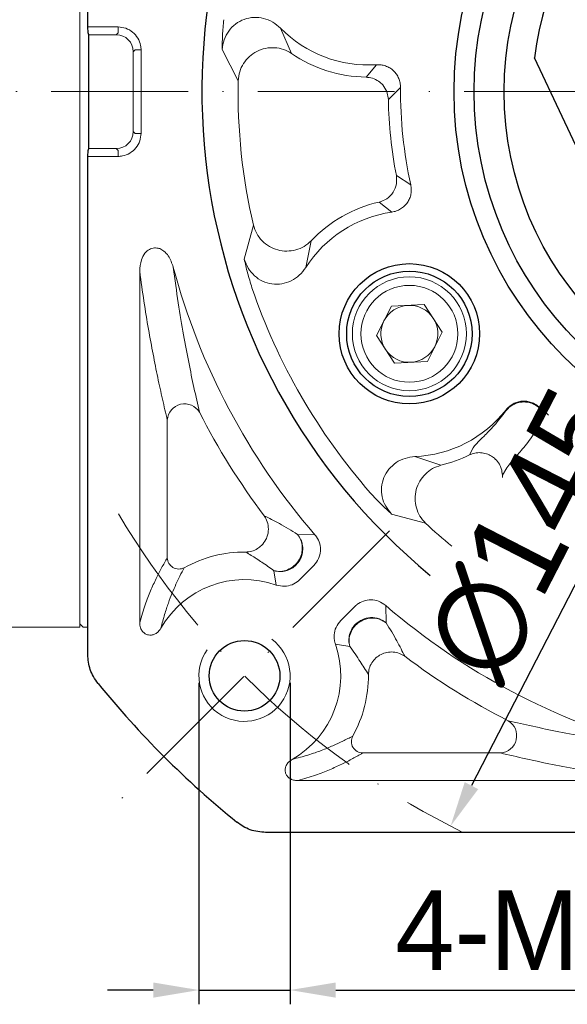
# Model space of a CAD drawing. Header units: millimetres. Extents: x 7078 to 7942, y -634 to -23.
# Tile 3 of 15: x 7148 to 7196, y -311 to -225. Entities that reach past the tile are written whole.
import ezdxf

# ---------------------------------------------------------------- set-up
doc = ezdxf.new("R2010")
doc.units = ezdxf.units.MM
doc.header["$PDSIZE"] = -5
doc.linetypes.add('ACAD_ISO10W100', pattern=[18, 12, -3, 0, -3])
doc.layers.get('0').update_dxf_attribs({"lineweight": 18})
doc.layers.get('Defpoints').update_dxf_attribs({"lineweight": 18})
for name, color, linetype, lineweight in [('中心线层', 7, 'ACAD_ISO10W100', 0), ('尺寸线层', 3, 'Continuous', 18), ('粗实线', 7, 'Continuous', 40)]:
    doc.layers.add(name, color=color, linetype=linetype, lineweight=lineweight)
doc.styles.add('工程字', font='txt')
doc.dimstyles.new('DIMSTYLE_17', dxfattribs={"dimtxt": 8, "dimasz": 12, "dimexe": 0.18, "dimexo": 0.0625, "dimgap": 0.09, "dimtad": 1, "dimtih": 1, "dimtoh": 1, "dimdec": 3, "dimdsep": 46, "dimtxsty": 'Standard', "dimblk": '_CAXARROW', "dimcen": 0.09, "dimdle": 24, "dimadec": 0, "dimazin": 0, "dimtfac": 0.7, "dimtdec": 3, "dimtofl": 0, "dimtmove": 0, "dimatfit": 3, "dimfxl": 1, "dimtolj": 1, "dimarcsym": 0})
doc.dimstyles.new('ISO-25', dxfattribs={"dimtxt": 8, "dimasz": 4, "dimexe": 1.25, "dimexo": 0.625, "dimgap": 1.7, "dimtad": 1, "dimtxsty": '工程字', "dimcen": 2, "dimdle": 8, "dimadec": 0, "dimazin": 0, "dimtfac": 1, "dimtmove": 0, "dimatfit": 3, "dimfxl": 1, "dimarcsym": 0})

# ---------------------------------------------------------------- blocks, each defined once
blk = doc.blocks.new('*D34')
at = {"layer": 'Defpoints', "color": 0}
for p in [(7252.377, -166.886), (7185.99, -295.796)]:
    blk.add_point(p, dxfattribs=at)
at = {"layer": '尺寸线层', "color": 0, "lineweight": -2}
blk.add_line((7203.605, -261.591), (7187.821, -292.24), dxfattribs=at)
at = {"layer": '尺寸线层', "color": 0}
blk.add_solid([(7187.229, -291.935), (7188.414, -292.545), (7185.99, -295.796)], dxfattribs=at)
at = {"layer": '尺寸线层', "color": 0, "insert": (7192.767, -270.188), "char_height": 8, "attachment_point": 5, "rotation": 62.75189, "style": '工程字'}
blk.add_mtext('∅145', dxfattribs=at)
blk = doc.blocks.new('_CAXARROW')
blk.add_hatch(color=0).paths.add_polyline_path([(0, 0), (-1, 0.125), (-1, -0.125)], flags=0)
blk = doc.blocks.new('*D35')
at = {"layer": 'Defpoints', "color": 0}
for p in [(7166.976, -167.462), (7271.392, -295.221)]:
    blk.add_point(p, dxfattribs=at)
at = {"layer": '尺寸线层', "color": 0, "lineweight": -2}
for p, q in [((7219.094, -231.341), (7219.274, -231.341)), ((7219.184, -231.431), (7219.184, -231.251)), ((7283.089, -309.533), (7275.189, -299.866)), ((7303.173, -309.533), (7283.089, -309.533))]:
    blk.add_line(p, q, dxfattribs=at)
at = {"layer": '尺寸线层', "color": 0, "lineweight": -2, "xscale": 6, "yscale": 6, "zscale": 6, "rotation": 129.2588264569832}
blk.add_blockref('_CAXARROW', (7271.392, -295.221), dxfattribs=at)
at = {"layer": '尺寸线层', "color": 0, "lineweight": 15, "insert": (7293.631, -305.033), "char_height": 7, "attachment_point": 5, "style": '工程字'}
blk.add_mtext('\\A1;∅165', dxfattribs=at)
blk = doc.blocks.new('_FILLED')
at = {"linetype": 'ByBlock'}
blk.add_hatch(color=0, dxfattribs=at).paths.add_polyline_path([(0, 0), (-1, 0.133), (-1, -0.133)], flags=0)
blk = doc.blocks.new('*D36')
at = {"layer": 'Defpoints', "color": 0}
for p in [(7163.918, -282.606), (7171.918, -282.606), (7171.918, -310.181)]:
    blk.add_point(p, dxfattribs=at)
at = {"layer": '尺寸线层', "color": 0, "lineweight": -2}
for p, q in [((7163.918, -283.231), (7163.918, -311.431)), ((7171.918, -283.231), (7171.918, -311.431)), ((7159.918, -310.181), (7155.918, -310.181)), ((7163.918, -310.181), (7171.918, -310.181)), ((7175.918, -310.181), (7218.125, -310.181))]:
    blk.add_line(p, q, dxfattribs=at)
at = {"layer": '尺寸线层', "color": 0}
for points in [[(7159.918, -310.848), (7159.918, -309.515), (7163.918, -310.181)], [(7175.918, -309.515), (7175.918, -310.848), (7171.918, -310.181)]]:
    blk.add_solid(points, dxfattribs=at)
at = {"layer": '尺寸线层', "color": 0, "insert": (7199.335, -304.981), "char_height": 7, "attachment_point": 5, "style": '工程字'}
blk.add_mtext('4-M8x20', dxfattribs=at)
blk = doc.blocks.new('*D37')
at = {"layer": 'Defpoints', "color": 0}
for p in [(7284.549, -167.348), (7259.093, -192.804), (7305.882, -208.478), (7149.303, -231.341), (7292.481, -231.341)]:
    blk.add_point(p, dxfattribs=at)
at = {"layer": '尺寸线层', "color": 0, "lineweight": -2}
blk.add_line((7293.106, -231.341), (7310.142, -231.341), dxfattribs=at)
blk.add_arc((7220.556, -231.341), 88.336, 2.59466, 42.40534, dxfattribs=at)
at = {"layer": '尺寸线层', "color": 0}
for points in [[(7286.265, -171.309), (7285.301, -172.23), (7283.019, -168.878)], [(7308.135, -227.357), (7309.468, -227.327), (7308.892, -231.341)]]:
    blk.add_solid(points, dxfattribs=at)
at = {"layer": '尺寸线层', "color": 0, "insert": (7307.434, -195.355), "char_height": 8, "attachment_point": 5, "rotation": 292.5, "style": '工程字'}
blk.add_mtext('45%%d', dxfattribs=at)
blk = doc.blocks.new('*D38')
at = {"layer": 'Defpoints', "color": 0}
for p in [(7149.303, -231.341), (7292.481, -231.341), (7259.093, -269.879), (7296.782, -275.35), (7284.549, -295.334)]:
    blk.add_point(p, dxfattribs=at)
at = {"layer": '尺寸线层', "color": 0, "lineweight": -2}
blk.add_line((7293.106, -231.341), (7309.824, -231.341), dxfattribs=at)
blk.add_arc((7220.556, -231.341), 88.018, 317.60404, 357.39596, dxfattribs=at)
at = {"layer": '尺寸线层', "color": 0}
for points in [[(7309.15, -235.355), (7307.817, -235.325), (7308.574, -231.341)], [(7285.076, -290.227), (7286.04, -291.148), (7282.794, -293.579)]]:
    blk.add_solid(points, dxfattribs=at)
at = {"layer": '尺寸线层', "color": 0, "insert": (7296.608, -262.843), "char_height": 8, "attachment_point": 5, "rotation": 67.5, "style": '工程字'}
blk.add_mtext('45%%d', dxfattribs=at)

msp = doc.modelspace()

# ---------------------------------------------------------------- linework, layer by layer
at = {"color": 7, "linetype": 'Continuous', "lineweight": 15}
for p, q in [((7153.4837, -207.3413), (7153.4837, -255.3413)), ((7154.1837, -225.6585), (7156.8286, -225.6585)), ((7154.1968, -226.184), (7154.1837, -225.6585)), ((7154.2754, -226.3413), (7154.1968, -226.184)), ((7154.2754, -226.3413), (7156.6713, -226.3413)), ((7154.2754, -236.3413), (7154.2754, -226.3413)), ((7156.6713, -226.3413), (7156.8286, -226.184)), ((7156.8286, -226.184), (7156.8286, -225.6585)), ((7172.0382, -227.9791), (7171.0781, -225.7802)), ((7158.3265, -227.6819), (7158.1692, -227.8392)), ((7158.1692, -234.8433), (7158.1692, -227.8392)), ((7158.3265, -227.6819), (7158.852, -227.6819)), ((7158.852, -227.6819), (7158.852, -235.0006)), ((7165.9639, -227.6386), (7167.3624, -230.3791)), ((7178.5749, -230.0685), (7179.4793, -228.9736)), ((7180.3961, -231.3413), (7180.5353, -232.0254)), ((7181.2414, -231.3413), (7180.5353, -232.0254)), ((7181.2414, -231.3413), (7181.6037, -230.9807)), ((7158.1692, -234.8433), (7158.3265, -235.0006)), ((7158.3265, -235.0006), (7158.852, -235.0006)), ((7154.1837, -237.024), (7154.1968, -236.4986)), ((7154.1968, -236.4986), (7154.2754, -236.3413)), ((7154.2754, -236.3413), (7156.6713, -236.3413)), ((7156.8286, -236.4986), (7156.6713, -236.3413)), ((7156.8286, -236.4986), (7156.8286, -237.024)), ((7156.8286, -237.024), (7154.1837, -237.024)), ((7154.1837, -280.7507), (7154.1837, -237.024)), ((7182.4998, -239.5073), (7181.2376, -238.7075)), ((7180.8392, -241.9122), (7179.7269, -241.0292)), ((7168.6949, -243.0567), (7167.8967, -246.0281)), ((7173.2855, -246.7825), (7173.7675, -244.4321)), ((7158.7271, -277.9219), (7158.7271, -247.1225)), ((7179.4953, -252.7503), (7180.7987, -250.1746)), ((7180.7987, -250.1746), (7183.6811, -250.0155)), ((7183.6811, -250.0155), (7185.26, -252.4322)), ((7181.0742, -255.167), (7179.4953, -252.7503)), ((7185.26, -252.4322), (7183.9565, -255.008)), ((7153.4837, -255.3413), (7153.4837, -260.9195)), ((7183.9565, -255.008), (7181.0742, -255.167)), ((7193.7698, -259.0274), (7194.2611, -259.4706)), ((7193.7698, -259.0274), (7193.7729, -259.0853)), ((7193.7729, -259.0853), (7194.2612, -259.4706)), ((7190.8657, -259.3171), (7190.8567, -259.2631)), ((7153.4837, -260.9195), (7153.4837, -261.5496)), ((7161.1486, -260.1547), (7161.1486, -272.2454)), ((7153.4837, -261.5496), (7153.4837, -270.9138)), ((7187.6527, -263.2158), (7187.9624, -262.6077)), ((7185.1386, -264.1275), (7182.8621, -263.3697)), ((7190.925, -264.3478), (7190.5311, -265.0003)), ((7190.5311, -265.0003), (7190.5311, -265.2109)), ((7180.821, -268.4137), (7183.7935, -269.2081)), ((7174.0912, -270.2268), (7172.5709, -270.189)), ((7153.4837, -270.9138), (7153.4837, -272.8879)), ((7153.4837, -272.8879), (7153.4837, -278.3413)), ((7173.9912, -272.9368), (7172.7658, -274.1623)), ((7170.7005, -274.6346), (7170.5028, -273.383)), ((7180.2981, -276.4297), (7180.336, -277.9541)), ((7176.3593, -277.7584), (7177.588, -276.5296)), ((7153.4837, -278.0413), (7153.7837, -278.3413)), ((7139.1333, -278.3413), (7153.4837, -278.3413)), ((7154.1837, -278.3413), (7153.7837, -278.3413)), ((7177.1419, -280.0222), (7175.8871, -279.824)), ((7178.2795, -289.3763), (7190.3703, -289.3763)), ((7203.4252, -291.8008), (7172.5918, -291.8008))]:
    msp.add_line(p, q, dxfattribs=at)
for radius in [5, 4.25]:
    msp.add_circle((7182.3776, -252.5913), radius, dxfattribs=at)
for centre, radius, start, end in [((7178.7638, -218.208), 10.7893, 224.57357, 273.80211), ((7178.7638, -218.208), 11.862, 235.459591, 269.08752), ((7219.1837, -231.3413), 51.8302, 178.936266, 193.063734), ((7219.1837, -231.3413), 37.5818, 179.450279, 192.549721), ((7219.1837, -231.3413), 38.6545, 181.014157, 190.985843), ((7182.3776, -252.5913), 11.862, 102.91248, 136.540409), ((7182.3776, -252.5913), 10.7893, 98.19789, 147.42643), ((7219.1837, -231.3413), 59.5434, 194.984025, 220.772897), ((7219.1837, -231.3413), 53.4563, 198.785536, 221.214464), ((7182.3776, -252.5913), 2.5, 93.15762, 153.15762), ((7182.3776, -252.5913), 2.5, 33.15762, 93.15762), ((7182.3776, -252.5913), 2.5, 333.15762, 33.15762), ((7182.3776, -252.5913), 2.5, 153.15762, 213.15762), ((7182.3776, -252.5913), 2.5, 213.15762, 273.15762), ((7182.3776, -252.5913), 2.5, 273.15762, 333.15762), ((7162.6685, -260.261), 1.5235, 31.003958, 175.999702), ((7219.1837, -231.3413), 61.9649, 207.003596, 216.90813), ((7182.3776, -252.5913), 10.7893, 272.57357, 321.80211), ((7182.3776, -252.5913), 11.862, 283.459591, 296.404296), ((7219.1837, -231.3413), 51.8302, 226.936266, 230.327482), ((7167.9185, -282.6065), 10.8649, 89.442948, 119.128447), ((7162.1555, -272.2274), 1.007, 181.027683, 298.100849), ((7167.9185, -282.6065), 8.4434, 70.762283, 150.246299), ((7219.1837, -231.3413), 59.5404, 229.224509, 255.037384), ((7167.9185, -282.6065), 8.4404, 299.685126, 19.248039), ((7219.1837, -231.3413), 61.9649, 233.09187, 242.996404), ((7167.9185, -282.6065), 10.8649, 330.871553, 0.557052), ((7190.264, -287.8565), 1.5235, 274.000457, 58.995955), ((7178.2976, -288.3695), 1.007, 151.899043, 268.972426)]:
    msp.add_arc(centre, radius, start, end, dxfattribs=at)
at = {"color": 0}
msp.add_arc((7167.9185, -282.6065), 4, 145, 53.236775, dxfattribs=at)
at = {"color": 7, "linetype": 'Continuous', "lineweight": 15}
for centre, major_axis, end_param in [((7156.6672, -227.8433), (-1.0636, -1.0636), 3.9256213), ((7156.6672, -234.8392), (-1.0636, 1.0636), 3.9256224)]:
    msp.add_ellipse(centre, major_axis=major_axis, ratio=0.9972647, start_param=2.357564, end_param=end_param, dxfattribs=at)
for points, knots in [([(7171.0781, -225.7802), (7170.8583, -225.5874), (7170.4207, -225.2035), (7169.6004, -224.8751), (7168.7323, -224.7868), (7167.8741, -224.9512), (7167.109, -225.3722), (7166.5011, -225.9956), (7166.0869, -226.7746), (7166.005, -227.3497), (7165.9639, -227.6386)], [0, 0, 0, 0, 0.1263873, 0.2516548, 0.37644, 0.5007218, 0.6246391, 0.7490632, 0.8739424, 1, 1, 1, 1]), ([(7166.1018, -225.0252), (7166.0588, -225.485), (7165.9725, -226.4069), (7165.9668, -227.2273), (7165.9639, -227.6386)], [0, 0, 0, 0, 0.4987906, 1, 1, 1, 1]), ([(7156.8286, -225.6585), (7157.0589, -225.6843), (7157.5196, -225.7358), (7158.1296, -226.0976), (7158.5863, -226.6242), (7158.8163, -227.1867), (7158.8424, -227.5489), (7158.852, -227.6819)], [0, 0, 0, 0, 0.2184702, 0.4369448, 0.6553622, 0.8734385, 1, 1, 1, 1]), ([(7167.3624, -230.3791), (7167.3931, -230.1149), (7167.4543, -229.5872), (7167.8083, -228.8597), (7168.3208, -228.2385), (7168.9855, -227.7712), (7169.7529, -227.5064), (7170.5542, -227.4554), (7171.3468, -227.5934), (7171.8078, -227.8506), (7172.0382, -227.9791)], [0, 0, 0, 0, 0.124998, 0.2497857, 0.3748031, 0.5006708, 0.6264793, 0.7513313, 0.8757588, 1, 1, 1, 1]), ([(7179.4793, -228.9736), (7179.6169, -228.9723), (7179.8916, -228.9699), (7180.2931, -229.073), (7180.6659, -229.248), (7180.9946, -229.4977), (7181.2625, -229.8117), (7181.4583, -230.1739), (7181.584, -230.5688), (7181.5971, -230.8432), (7181.6037, -230.9807)], [0, 0, 0, 0, 0.1255216, 0.250483, 0.3751972, 0.500044, 0.6248782, 0.7495635, 0.8744963, 1, 1, 1, 1]), ([(7178.5749, -230.0685), (7178.7661, -230.089), (7179.157, -230.1307), (7179.6575, -230.3908), (7180.1102, -230.7833), (7180.2905, -231.1351), (7180.3961, -231.3413)], [0, 0, 0, 0, 0.2445384, 0.5000804, 0.7070244, 1, 1, 1, 1]), ([(7158.852, -235.0006), (7158.8269, -235.2277), (7158.7759, -235.6887), (7158.4149, -236.3001), (7157.8854, -236.7588), (7157.3231, -236.9885), (7156.9613, -237.0145), (7156.8286, -237.024)], [0, 0, 0, 0, 0.2154673, 0.4372714, 0.6556824, 0.8737627, 1, 1, 1, 1]), ([(7181.2376, -238.7075), (7181.2566, -238.953), (7181.296, -239.4632), (7180.9857, -240.196), (7180.4415, -240.7765), (7179.9591, -240.9471), (7179.7269, -241.0292)], [0, 0, 0, 0, 0.2406299, 0.5000002, 0.7593703, 1, 1, 1, 1]), ([(7182.4998, -239.5073), (7182.5219, -239.6429), (7182.5658, -239.9138), (7182.5247, -240.326), (7182.409, -240.7206), (7182.2136, -241.0834), (7181.9435, -241.3954), (7181.6144, -241.6441), (7181.243, -241.8295), (7180.9737, -241.8847), (7180.8392, -241.9122)], [0, 0, 0, 0, 0.1252748, 0.2503192, 0.3750568, 0.499462, 0.6240862, 0.7493129, 0.8747668, 1, 1, 1, 1]), ([(7173.7675, -244.4321), (7173.5686, -244.6053), (7173.1699, -244.9526), (7172.4211, -245.2509), (7171.6264, -245.368), (7170.822, -245.2698), (7170.0774, -244.9497), (7169.4484, -244.4485), (7168.9501, -243.8114), (7168.7799, -243.3082), (7168.6949, -243.0567)], [0, 0, 0, 0, 0.1242656, 0.249148, 0.3743381, 0.4997571, 0.6251176, 0.7501904, 0.8751365, 1, 1, 1, 1]), ([(7159.4646, -245.2403), (7159.3656, -245.3298), (7159.1018, -245.5682), (7158.788, -246.2148), (7158.7503, -246.7772), (7158.7271, -247.1225)], [0, 0, 0, 0, 0.1882552, 0.5015736, 1, 1, 1, 1]), ([(7159.4646, -245.2403), (7159.6112, -245.1715), (7159.8877, -245.0417), (7160.2529, -245.0502), (7160.4384, -245.0997), (7160.4871, -245.1127)], [0, 0, 0, 0, 0.454558, 0.8569955, 1, 1, 1, 1]), ([(7161.6647, -246.7362), (7161.5485, -246.3957), (7161.3714, -245.877), (7160.91, -245.3401), (7160.614, -245.1809), (7160.4871, -245.1127)], [0, 0, 0, 0, 0.5219407, 0.7951327, 1, 1, 1, 1]), ([(7167.8967, -246.0281), (7167.985, -246.4297), (7168.1613, -247.231), (7168.4373, -248.1148), (7168.575, -248.5556)], [0, 0, 0, 0, 0.5012095, 1, 1, 1, 1]), ([(7173.2855, -246.7825), (7173.1112, -247.0167), (7172.7635, -247.4839), (7172.0282, -247.9743), (7171.1969, -248.2445), (7170.3219, -248.2583), (7169.4855, -248.0077), (7168.7632, -247.5221), (7168.1966, -246.8476), (7167.9969, -246.3019), (7167.8967, -246.0281)], [0, 0, 0, 0, 0.1261791, 0.2516668, 0.3765352, 0.5010403, 0.6251827, 0.7490614, 0.8740364, 1, 1, 1, 1]), ([(7161.6649, -246.7362), (7161.8125, -247.8126), (7162.1093, -249.9767), (7162.5648, -252.6698), (7163.025, -255.1198), (7163.4931, -257.3775), (7163.8117, -258.7668), (7163.9743, -259.4762)], [0, 0, 0, 0, 0.2023559, 0.4068413, 0.6009718, 0.7962533, 1, 1, 1, 1]), ([(7161.1486, -260.1547), (7161.0072, -259.5557), (7160.7257, -258.3635), (7160.3103, -256.4473), (7159.9005, -254.4089), (7159.495, -252.2041), (7159.0999, -249.8265), (7158.8494, -248.0099), (7158.7271, -247.1225)], [0, 0, 0, 0, 0.1687319, 0.3358223, 0.5011046, 0.6684869, 0.8380782, 1, 1, 1, 1]), ([(7190.8567, -259.2631), (7190.9479, -259.16), (7191.1299, -258.9542), (7191.4752, -258.7248), (7191.8547, -258.5649), (7192.2602, -258.4877), (7192.6728, -258.4988), (7193.073, -258.5956), (7193.4506, -258.7664), (7193.6632, -258.9403), (7193.7698, -259.0274)], [0, 0, 0, 0, 0.1255209, 0.2504828, 0.375197, 0.5000433, 0.6248777, 0.749564, 0.8744959, 1, 1, 1, 1]), ([(7190.8657, -259.3171), (7190.9711, -259.2028), (7191.1556, -259.0028), (7191.5041, -258.7833), (7191.8657, -258.6365), (7192.2685, -258.5637), (7192.6777, -258.5718), (7193.0784, -258.664), (7193.4558, -258.8315), (7193.668, -259.0013), (7193.7729, -259.0853)], [0, 0, 0, 0, 0.1429161, 0.24998, 0.3762971, 0.4999872, 0.6236774, 0.7499936, 0.8763098, 1, 1, 1, 1]), ([(7193.7729, -259.0853), (7193.8308, -259.1702), (7193.9485, -259.3428), (7194.004, -259.706), (7193.969, -260.118), (7193.8637, -260.4106), (7193.8119, -260.5545)], [0, 0, 0, 0, 0.2459417, 0.4999982, 0.7540566, 1, 1, 1, 1]), ([(7187.9624, -262.6077), (7188.0454, -262.4894), (7188.2111, -262.2533), (7188.8788, -261.6102), (7189.8016, -260.7033), (7190.5108, -259.7795), (7190.8657, -259.3171)], [0, 0, 0, 0, 0.250582, 0.5002694, 0.7499053, 1, 1, 1, 1]), ([(7193.8119, -260.5545), (7193.4958, -261.0459), (7192.8651, -262.0262), (7191.953, -263.1109), (7191.2185, -263.9151), (7191.0245, -264.2011), (7190.925, -264.3478)], [0, 0, 0, 0, 0.2507884, 0.5003432, 0.7437153, 1, 1, 1, 1]), ([(7182.8621, -263.3697), (7182.5716, -263.404), (7181.9932, -263.4724), (7181.1999, -263.8626), (7180.5535, -264.449), (7180.1019, -265.1968), (7179.9028, -266.047), (7179.9598, -266.9158), (7180.2614, -267.7449), (7180.634, -268.1902), (7180.8211, -268.4137)], [0, 0, 0, 0, 0.1264648, 0.251797, 0.3766042, 0.5008549, 0.6246827, 0.7491734, 0.8740923, 1, 1, 1, 1]), ([(7187.6527, -263.2158), (7187.8057, -263.1554), (7188.1168, -263.0325), (7188.6281, -263.0025), (7189.1296, -263.0938), (7189.5677, -263.2964), (7189.9662, -263.6055), (7190.2581, -263.9829), (7190.4787, -264.4684), (7190.5116, -264.8021), (7190.5311, -265.0003)], [0, 0, 0, 0, 0.1230015, 0.2500299, 0.3770577, 0.5000597, 0.6056095, 0.7500412, 0.8514543, 1, 1, 1, 1]), ([(7183.7935, -269.2081), (7183.6177, -269.0086), (7183.2664, -268.61), (7182.9627, -267.8601), (7182.844, -267.0636), (7182.9415, -266.2569), (7183.2582, -265.5095), (7183.7564, -264.8799), (7184.3894, -264.3832), (7184.889, -264.2127), (7185.1386, -264.1275)], [0, 0, 0, 0, 0.1249981, 0.2497858, 0.3748038, 0.5006715, 0.6264798, 0.7513321, 0.8757589, 1, 1, 1, 1]), ([(7178.9713, -266.5625), (7179.2842, -266.9022), (7179.9115, -267.5831), (7180.5174, -268.1364), (7180.821, -268.4137)], [0, 0, 0, 0, 0.498792, 1, 1, 1, 1]), ([(7168.0241, -271.7421), (7168.202, -271.7269), (7168.5648, -271.696), (7169.0422, -271.475), (7169.4774, -271.1307), (7169.7781, -270.7154), (7169.9885, -270.1697), (7170.0444, -269.582), (7169.9102, -268.9895), (7169.7171, -268.6816), (7169.6366, -268.5533)], [0, 0, 0, 0, 0.122623, 0.2500746, 0.3537618, 0.50008, 0.5924171, 0.749991, 0.895776, 1, 1, 1, 1]), ([(7172.5709, -270.189), (7172.2994, -270.02), (7171.7335, -269.6678), (7170.9875, -269.245), (7170.2838, -268.8727), (7169.8523, -268.6598), (7169.6366, -268.5533)], [0, 0, 0, 0, 0.2399395, 0.5000697, 0.7499989, 1, 1, 1, 1]), ([(7172.5709, -270.189), (7172.6791, -270.3547), (7172.9012, -270.6947), (7173.0005, -271.2473), (7172.9719, -271.6724), (7172.8787, -272.0786), (7172.6761, -272.5237), (7172.2598, -272.9972), (7171.7158, -273.3248), (7171.0995, -273.4774), (7170.6984, -273.414), (7170.5028, -273.383)], [0, 0, 0, 0, 0.1218146, 0.2499051, 0.333793, 0.378374, 0.500189, 0.6220038, 0.7500946, 0.8781855, 1, 1, 1, 1]), ([(7172.4492, -272.8734), (7172.5736, -272.7245), (7172.7853, -272.4711), (7172.9665, -272.0106), (7173.0452, -271.5516), (7173.0069, -271.0859), (7172.8648, -270.6118), (7172.6786, -270.344), (7172.5709, -270.189)], [0, 0, 0, 0, 0.1971033, 0.3354129, 0.4999916, 0.6685001, 0.808122, 1, 1, 1, 1]), ([(7173.9912, -272.9368), (7174.1505, -272.7402), (7174.452, -272.3679), (7174.6112, -271.6702), (7174.5459, -271.0002), (7174.3263, -270.5173), (7174.1395, -270.2864), (7174.0912, -270.2268)], [0, 0, 0, 0, 0.2523737, 0.4777426, 0.700322, 0.9226154, 1, 1, 1, 1]), ([(7168.0241, -271.7421), (7168.1828, -271.8381), (7168.4857, -272.0215), (7168.9537, -272.3201), (7169.4388, -272.6389), (7169.9496, -272.9844), (7170.3232, -273.2536), (7170.5028, -273.383)], [0, 0, 0, 0, 0.2146879, 0.4097604, 0.6075177, 0.8112943, 1, 1, 1, 1]), ([(7158.7271, -277.9219), (7158.8844, -277.3801), (7159.1977, -276.3009), (7159.6813, -275.125), (7160.1638, -274.0659), (7160.6545, -273.1047), (7160.9814, -272.5362), (7161.1486, -272.2454)], [0, 0, 0, 0, 0.1990356, 0.396521, 0.5990012, 0.7948793, 1, 1, 1, 1]), ([(7170.5028, -273.383), (7170.6726, -273.4164), (7171.0181, -273.4844), (7171.5497, -273.4098), (7172.0497, -273.2143), (7172.3176, -272.9857), (7172.4492, -272.8734)], [0, 0, 0, 0, 0.2456086, 0.4999998, 0.7543922, 1, 1, 1, 1]), ([(7160.5882, -278.4163), (7160.6968, -278.0005), (7160.9141, -277.1691), (7161.2448, -276.2016), (7161.571, -275.3389), (7161.9127, -274.5557), (7162.2615, -273.8174), (7162.5038, -273.3557), (7162.6298, -273.1156)], [0, 0, 0, 0, 0.1653163, 0.3306103, 0.4994869, 0.658756, 0.8225419, 1, 1, 1, 1]), ([(7170.7005, -274.6346), (7170.9472, -274.6921), (7171.4131, -274.8008), (7172.1078, -274.6385), (7172.5372, -274.3819), (7172.7312, -274.1955), (7172.7658, -274.1623)], [0, 0, 0, 0, 0.3374871, 0.6371963, 0.9353033, 1, 1, 1, 1]), ([(7180.2981, -276.4297), (7180.0983, -276.2899), (7179.7135, -276.0206), (7179.0166, -275.9049), (7178.3515, -276.0105), (7177.8743, -276.2629), (7177.6505, -276.4714), (7177.588, -276.5296)], [0, 0, 0, 0, 0.2433586, 0.4687676, 0.6914609, 0.9137982, 1, 1, 1, 1]), ([(7158.7271, -277.9219), (7158.7397, -278.0864), (7158.7613, -278.3676), (7158.9576, -278.7056), (7159.198, -278.9216), (7159.4764, -279.0327), (7159.7646, -279.0412), (7160.0412, -278.9622), (7160.308, -278.7924), (7160.4863, -278.5931), (7160.567, -278.4529), (7160.5881, -278.4162)], [0, 0, 0, 0, 0.1789182, 0.305846, 0.4120254, 0.5186636, 0.6146346, 0.7117009, 0.8217992, 0.9534872, 1, 1, 1, 1]), ([(7176.3593, -277.7584), (7176.2038, -277.9501), (7175.9066, -278.3166), (7175.7455, -279.0047), (7175.7854, -279.5102), (7175.8703, -279.7723), (7175.8871, -279.824)], [0, 0, 0, 0, 0.3288645, 0.628577, 0.9267155, 1, 1, 1, 1]), ([(7177.6516, -278.0758), (7177.5534, -278.1888), (7177.3228, -278.4541), (7177.1193, -278.9494), (7177.0406, -279.5035), (7177.1081, -279.8493), (7177.1419, -280.0222)], [0, 0, 0, 0, 0.212868, 0.499952, 0.749976, 1, 1, 1, 1]), ([(7177.1419, -280.0222), (7177.111, -279.8266), (7177.0476, -279.4254), (7177.2002, -278.8092), (7177.5278, -278.2652), (7178.0014, -277.849), (7178.575, -277.5872), (7179.2054, -277.5109), (7179.8301, -277.6238), (7180.1702, -277.8459), (7180.336, -277.9541)], [0, 0, 0, 0, 0.1218605, 0.2499998, 0.378139, 0.4999998, 0.6218601, 0.7500003, 0.8781391, 1, 1, 1, 1]), ([(7180.336, -277.9541), (7180.1377, -277.8229), (7179.7267, -277.551), (7178.9685, -277.4568), (7178.2219, -277.6192), (7177.8372, -277.9272), (7177.6516, -278.0758)], [0, 0, 0, 0, 0.2413259, 0.4999997, 0.7586737, 1, 1, 1, 1]), ([(7181.9717, -280.8884), (7181.8652, -280.6726), (7181.6522, -280.2412), (7181.2799, -279.5374), (7180.8572, -278.7915), (7180.505, -278.2256), (7180.336, -277.9541)], [0, 0, 0, 0, 0.2500011, 0.4999303, 0.7600518, 1, 1, 1, 1]), ([(7177.1419, -280.0222), (7177.3036, -280.2476), (7177.6431, -280.7206), (7178.0525, -281.3374), (7178.4392, -281.9347), (7178.6638, -282.3046), (7178.7829, -282.5009)], [0, 0, 0, 0, 0.23823, 0.5000454, 0.7347014, 1, 1, 1, 1]), ([(7181.9717, -280.8884), (7181.8194, -280.7952), (7181.5088, -280.605), (7180.9628, -280.4935), (7180.4057, -280.5258), (7179.8819, -280.7071), (7179.4219, -281.0221), (7179.0644, -281.451), (7178.829, -281.9601), (7178.7981, -282.3229), (7178.7829, -282.5009)], [0, 0, 0, 0, 0.1225854, 0.2499999, 0.3749538, 0.5000002, 0.6225856, 0.75, 0.8774138, 1, 1, 1, 1]), ([(7203.811, -288.8629), (7202.7563, -288.7186), (7200.652, -288.4308), (7197.9575, -287.9786), (7195.4692, -287.5131), (7193.1589, -287.0343), (7191.7542, -286.7123), (7191.0488, -286.5507)], [0, 0, 0, 0, 0.1976234, 0.3942652, 0.596966, 0.7975972, 1, 1, 1, 1]), ([(7172.0984, -289.9392), (7172.5809, -289.8112), (7173.5685, -289.5493), (7174.673, -289.156), (7175.6715, -288.7492), (7176.58, -288.3283), (7177.1239, -288.0443), (7177.4093, -287.8952)], [0, 0, 0, 0, 0.1937404, 0.3965603, 0.5999096, 0.7900125, 1, 1, 1, 1]), ([(7172.5918, -291.8008), (7173.1317, -291.6444), (7174.2173, -291.33), (7175.3946, -290.846), (7176.4662, -290.3584), (7177.425, -289.8679), (7177.9944, -289.5404), (7178.2795, -289.3763)], [0, 0, 0, 0, 0.1977209, 0.3975208, 0.5987607, 0.7990725, 1, 1, 1, 1]), ([(7203.4252, -291.8008), (7202.3378, -291.6496), (7200.1682, -291.3478), (7197.4167, -290.8701), (7194.8875, -290.384), (7192.5356, -289.8857), (7191.0977, -289.5475), (7190.3703, -289.3763)], [0, 0, 0, 0, 0.1994366, 0.3979012, 0.5967866, 0.7960025, 1, 1, 1, 1]), ([(7172.0985, -289.9393), (7171.9616, -290.0317), (7171.7288, -290.1891), (7171.5331, -290.5256), (7171.4649, -290.8391), (7171.5059, -291.1347), (7171.6403, -291.3901), (7171.8467, -291.5939), (7172.1286, -291.7439), (7172.3905, -291.8002), (7172.5513, -291.8007), (7172.5918, -291.8008)], [0, 0, 0, 0, 0.1793292, 0.3051152, 0.4108165, 0.5169403, 0.6133031, 0.7116592, 0.823159, 0.9554919, 1, 1, 1, 1])]:
    msp.add_open_spline(points, degree=3, knots=knots, dxfattribs=at)
msp.add_open_spline([(7194.2612, -259.4706), (7194.3662, -259.5527), (7194.4711, -259.6349), (7194.5765, -259.7167)], degree=3, dxfattribs=at)
at = {"layer": '中心线层'}
msp.add_line((7289.677, -231.3413), (7139.237, -231.3413), dxfattribs=at)
at = {"layer": '中心线层', "color": 0}
msp.add_line((7180.6464, -269.8786), (7155.1905, -295.3344), dxfattribs=at)
msp.add_arc((7219.1837, -231.3413), 72.5, 210.73805, 243.708444, dxfattribs=at)
at = {"layer": '粗实线', "linetype": 'Continuous', "lineweight": 30}
for p, q in [((7154.1837, -225.6585), (7154.1837, -181.9318)), ((7154.1968, -226.184), (7154.1837, -225.6585)), ((7154.2754, -226.3413), (7154.1968, -226.184)), ((7154.2754, -236.3413), (7154.2754, -226.3413)), ((7204.9832, -253.1207), (7193.3524, -228.3847)), ((7154.1837, -237.024), (7154.1968, -236.4986)), ((7154.1968, -236.4986), (7154.2754, -236.3413)), ((7154.1837, -280.7507), (7154.1837, -237.024)), ((7268.5932, -296.3413), (7169.7742, -296.3413))]:
    msp.add_line(p, q, dxfattribs=at)
for centre, radius in [((7219.1837, -231.3413), 32.8922), ((7219.1837, -231.3413), 31.1283), ((7219.1837, -231.3413), 28.5), ((7182.3776, -252.5913), 6.1578), ((7182.3776, -252.5913), 5.5), ((7167.9185, -282.6065), 3.1)]:
    msp.add_circle(centre, radius, dxfattribs=at)
for radius, start, end in [(55, 246.104171, 230.518351), (26, 3.505087, 173.470515), (82.5, 219.006555, 230.993445)]:
    msp.add_arc((7219.1837, -231.3413), radius, start, end, dxfattribs=at)
for points, knots in [([(7155.0751, -283.2675), (7154.9352, -283.0739), (7154.5329, -282.5173), (7154.2286, -281.6347), (7154.1948, -280.9691), (7154.1837, -280.7507)], [0, 0, 0, 0, 0.2637655, 0.7584213, 1, 1, 1, 1]), ([(7169.7742, -296.3413), (7169.5413, -296.3287), (7168.8611, -296.2921), (7167.9823, -295.9771), (7167.4388, -295.5818), (7167.2574, -295.4499)], [0, 0, 0, 0, 0.2576469, 0.7523011, 1, 1, 1, 1])]:
    msp.add_open_spline(points, degree=3, knots=knots, dxfattribs=at)

# ---------------------------------------------------------------- dimensions: what is measured, and where the dimension line sits
at = {"layer": '尺寸线层'}
for base, line1, line2, picture, middle in [((7305.8823, -208.4781), ((7259.0933, -192.8039), (7284.5491, -167.3481)), ((7149.3035, -231.3413), (7292.4807, -231.3413)), '*D37', (7307.4342, -195.3551)), ((7296.7818, -275.3503), ((7149.3035, -231.3413), (7292.4807, -231.3413)), ((7259.0933, -269.8786), (7284.5491, -295.3344)), '*D38', (7296.6079, -262.843))]:
    dim = msp.add_angular_dim_2l(base=base, line1=line1, line2=line2, dimstyle='ISO-25', dxfattribs=at)
    dim.commit()
    dim.dimension.update_dxf_attribs({"geometry": picture, "text_midpoint": middle})
at = {"layer": '尺寸线层', "lineweight": 15}
dim = msp.add_diameter_dim_2p(p1=(7166.9757, -167.4619), p2=(7271.3917, -295.2206), dimstyle='DIMSTYLE_17', override={"dimtxt": 7, "dimasz": 6, "dimgap": 1, "dimtxsty": '工程字', "dimtol": 0, "dimldrblk": '_FILLED'}, dxfattribs=at)
dim.commit()
dim.dimension.update_dxf_attribs({"geometry": '*D35', "text_midpoint": (7293.6311, -309.5331), "dimtype": 163})
at = {"layer": '尺寸线层'}
dim = msp.add_diameter_dim_2p(p1=(7252.3775, -166.8864), p2=(7185.99, -295.7961), dimstyle='ISO-25', override={"dimtxsty": '工程字'}, dxfattribs=at)
dim.commit()
dim.dimension.update_dxf_attribs({"geometry": '*D34', "text_midpoint": (7197.8341, -272.7974), "dimtype": 163})
dim = msp.add_linear_dim(base=(7171.9185, -310.1812), p1=(7163.9185, -282.6065), p2=(7171.9185, -282.6065), angle=180, text='4-M<>x20', dimstyle='ISO-25', override={"dimtxt": 7, "dimtxsty": '工程字'}, dxfattribs=at)
dim.commit()
dim.dimension.update_dxf_attribs({"geometry": '*D36', "text_midpoint": (7199.3352, -310.1812), "dimtype": 160})

doc.saveas('drawing.dxf')
